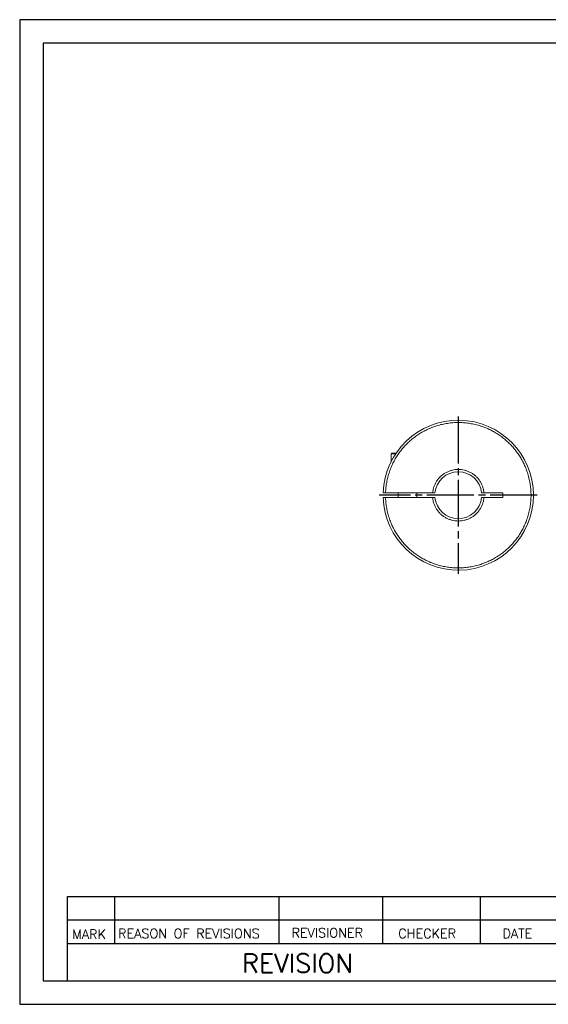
# Model space of a CAD drawing. Extents: x 10 to 307, y 10 to 220.
# Tile 1 of 3: x 10 to 123, y 10 to 220. Entities that reach past the tile are written whole.
import ezdxf

# ---------------------------------------------------------------- set-up
doc = ezdxf.new("R2010")
doc.units = 0
doc.header["$LTSCALE"] = 0.5
doc.header["$MEASUREMENT"] = 0
doc.linetypes.add('CENTER', pattern=[27, 20, -2, 3, -2])
doc.layers.get('0').update_dxf_attribs({"linetype": 'CONTINUOUS'})
doc.styles.get("Standard").update_dxf_attribs({"font": 'romans.shx', "bigfont": 'whgtxt.shx'})

msp = doc.modelspace()

# ---------------------------------------------------------------- linework, layer by layer
for p, q in [((307, 220), (10, 220)), ((10, 220), (10, 10)), ((302, 215), (15, 215)), ((15, 215), (15, 15)), ((20.1963, 15), (20.1963, 33)), ((20.1963, 33), (125, 33)), ((30.1963, 33), (30.1963, 23)), ((65.2416, 33), (65.2416, 23)), ((87.2739, 33), (87.2739, 23)), ((108.0991, 33), (108.0991, 23)), ((20.1963, 28), (125, 28)), ((20.1963, 23), (125, 23)), ((15, 15), (302, 15)), ((10, 10), (307, 10))]:
    msp.add_line(p, q)
at = {"color": 1, "linetype": 'CENTER'}
for p, q in [((103.4509, 135.3794), (103.4509, 101.7794)), ((120.2509, 118.5794), (86.6153, 118.5794))]:
    msp.add_line(p, q, dxfattribs=at)
at = {"color": 7, "linetype": 'Continuous', "lineweight": 15}
for p, q in [((89.1501, 127.3794), (89.1501, 125.7564)), ((90.0874, 127.3794), (89.1501, 127.3794)), ((87.4579, 119.0794), (87.9581, 119.0794)), ((87.9581, 118.0794), (87.4579, 118.0794)), ((87.9581, 119.0794), (97.9729, 119.0794)), ((97.9729, 118.0794), (87.9581, 118.0794)), ((90.6501, 119.0794), (90.6501, 118.0794)), ((94.6501, 118.0794), (94.6501, 119.0794)), ((97.9729, 119.0794), (98.4751, 119.0794)), ((98.4751, 118.0794), (97.9729, 118.0794)), ((98.4751, 118.0794), (98.466, 118.0794)), ((108.425, 119.0794), (108.9273, 119.0794)), ((108.9273, 118.0794), (108.425, 118.0794)), ((112.9501, 119.0794), (108.9273, 119.0794)), ((108.9273, 118.0794), (112.9501, 118.0794)), ((112.9501, 119.0794), (112.9501, 118.0794))]:
    msp.add_line(p, q, dxfattribs=at)
for centre, radius, start, end in [((103.4501, 118.5794), 16, 181.790785, 178.209215), ((89.3501, 127.3794), 0.2, 90, 180), ((103.4501, 118.5794), 5, 5.73917, 174.26083), ((103.4501, 118.5794), 5, 185.73917, 354.26083)]:
    msp.add_arc(centre, radius, start, end, dxfattribs=at)
for points, knots in [([(87.9581, 119.0794), (87.9781, 119.4539), (88.0179, 120.2025), (88.1824, 121.3276), (88.4278, 122.4591), (88.7662, 123.5904), (89.1753, 124.6532), (89.6365, 125.6361), (90.137, 126.5401), (90.7007, 127.4147), (91.3257, 128.2554), (92.0113, 129.057), (92.75, 129.81), (93.5378, 130.5114), (94.3716, 131.1575), (95.2416, 131.7411), (96.1424, 132.2618), (97.0695, 132.718), (98.0737, 133.1311), (99.155, 133.4885), (100.3014, 133.7713), (101.4435, 133.9631), (102.5753, 134.0685), (103.7002, 134.0909), (104.8238, 134.0322), (105.9515, 133.8904), (107.0868, 133.662), (108.2236, 133.3423), (109.2928, 132.9502), (110.2831, 132.5049), (111.1951, 132.0191), (112.0786, 131.4696), (112.9293, 130.8583), (113.7419, 130.1857), (114.5066, 129.4592), (115.2207, 128.6828), (115.8801, 127.8595), (116.4777, 126.9991), (117.0129, 126.1068), (117.4839, 125.1871), (117.9132, 124.1898), (118.288, 123.1144), (118.5893, 121.9727), (118.7995, 120.8338), (118.9231, 119.7039), (118.9636, 118.5795), (118.9231, 117.4551), (118.7995, 116.3253), (118.5894, 115.1864), (118.2881, 114.0446), (117.9133, 112.9692), (117.4841, 111.9719), (117.013, 111.0522), (116.4779, 110.1599), (115.8803, 109.2994), (115.2209, 108.4761), (114.5068, 107.6998), (113.7421, 106.9733), (112.9296, 106.3007), (112.0788, 105.6893), (111.1953, 105.1397), (110.2834, 104.6539), (109.2931, 104.2086), (108.2239, 103.8165), (107.0872, 103.4969), (105.9519, 103.2684), (104.8241, 103.1265), (103.7005, 103.0679), (102.5755, 103.0902), (101.4439, 103.1956), (100.3017, 103.3873), (99.1553, 103.6701), (98.074, 104.0275), (97.0698, 104.4406), (96.1427, 104.8968), (95.2419, 105.4174), (94.3719, 106.0011), (93.538, 106.6471), (92.7503, 107.3485), (92.0115, 108.1014), (91.3259, 108.903), (90.7008, 109.7438), (90.1372, 110.6183), (89.6367, 111.5223), (89.1754, 112.5053), (88.7662, 113.5681), (88.4279, 114.6994), (88.1824, 115.8309), (88.0179, 116.9561), (87.9781, 117.7047), (87.9581, 118.0794)], [0, 0, 0, 0, 0.0116716, 0.02332603, 0.03534955, 0.04768717, 0.06004658, 0.07076619, 0.08146435, 0.09218884, 0.10313186, 0.11405197, 0.12499997, 0.13594299, 0.1468631, 0.1578111, 0.1685307, 0.17922887, 0.18995335, 0.20230751, 0.21464688, 0.22667304, 0.23832703, 0.24999997, 0.26166759, 0.27332336, 0.28534956, 0.29768718, 0.3100466, 0.3207662, 0.33146437, 0.34218885, 0.35313187, 0.36405198, 0.37499998, 0.385943, 0.39686311, 0.40781111, 0.41853072, 0.42922888, 0.43995337, 0.45230753, 0.4646469, 0.47667305, 0.48832704, 0.49999999, 0.5116676, 0.52332337, 0.53534958, 0.54768719, 0.56004661, 0.57076621, 0.58146438, 0.59218886, 0.60313188, 0.61405199, 0.62499999, 0.63594302, 0.64686312, 0.65781112, 0.66853073, 0.6792289, 0.68995338, 0.70230754, 0.71464691, 0.72667307, 0.73832705, 0.75, 0.76166762, 0.77332338, 0.78534959, 0.79768721, 0.81004662, 0.82076623, 0.83146439, 0.84218888, 0.8531319, 0.86405201, 0.87500001, 0.88594303, 0.89686314, 0.90781114, 0.91853074, 0.92922891, 0.93995339, 0.95230755, 0.96464692, 0.97667218, 0.98832572, 1, 1, 1, 1]), ([(90.2346, 127.5794), (90.1143, 127.5794), (89.845, 127.5794), (89.6013, 127.5794), (89.4452, 127.5794), (89.3647, 127.5794), (89.355, 127.5794), (89.3501, 127.5794)], [0, 0, 0, 0, 0.22096257, 0.49444968, 0.6635119, 0.83112881, 1, 1, 1, 1]), ([(108.9273, 119.0794), (108.9001, 119.2964), (108.8459, 119.729), (108.6671, 120.3604), (108.4145, 120.9789), (108.0789, 121.5773), (107.6597, 122.1425), (107.1685, 122.6525), (106.616, 123.0953), (106.0151, 123.4615), (105.3886, 123.741), (104.7496, 123.9377), (104.1045, 124.0541), (103.4502, 124.092), (102.796, 124.0542), (102.1509, 123.9377), (101.5119, 123.7411), (100.8853, 123.4616), (100.2844, 123.0955), (99.7318, 122.6527), (99.2407, 122.1427), (98.8214, 121.5776), (98.4858, 120.9791), (98.233, 120.3606), (98.0542, 119.7292), (98, 119.2965), (97.9729, 119.0794)], [0, 0, 0, 0, 0.04029676, 0.08029901, 0.12058194, 0.16329378, 0.2064628, 0.24999938, 0.29350811, 0.33667652, 0.37941681, 0.41969267, 0.45969492, 0.49999969, 0.54027554, 0.58027779, 0.62058255, 0.66329439, 0.70646342, 0.74999999, 0.79350873, 0.83667714, 0.87941743, 0.919686, 0.95968825, 1, 1, 1, 1]), ([(97.9729, 118.0794), (98, 117.8623), (98.0542, 117.4297), (98.233, 116.7983), (98.4857, 116.1798), (98.8213, 115.5814), (99.2404, 115.0162), (99.7316, 114.5062), (100.2841, 114.0634), (100.885, 113.6972), (101.5116, 113.4177), (102.1506, 113.221), (102.7956, 113.1047), (103.4499, 113.0667), (104.1042, 113.1046), (104.7492, 113.221), (105.3883, 113.4176), (106.0148, 113.6971), (106.6158, 114.0632), (107.1683, 114.506), (107.6595, 115.016), (108.0787, 115.5811), (108.4143, 116.1796), (108.6672, 116.7981), (108.8459, 117.4296), (108.9001, 117.8622), (108.9273, 118.0794)], [0, 0, 0, 0, 0.04029676, 0.08029901, 0.12058194, 0.16329378, 0.2064628, 0.24999938, 0.29350811, 0.33667652, 0.37941681, 0.41969267, 0.45969492, 0.49999969, 0.54027554, 0.58027779, 0.62058255, 0.66329439, 0.70646342, 0.74999999, 0.79350873, 0.83667714, 0.87941743, 0.919686, 0.95968825, 1, 1, 1, 1])]:
    msp.add_open_spline(points, degree=3, knots=knots, dxfattribs=at)

# ---------------------------------------------------------------- texts
for s, height, p in [('MARK', 2, (21.1824, 23.9345)), ('REASON OF REVISIONS', 2, (30.9592, 24.0975)), ('REVISIONER', 2, (67.9048, 24.2605)), ('CHECKER', 2, (90.6455, 24.0975)), ('DATE', 2, (112.8572, 24.0975)), ('REVISION', 4, (57.354, 16.762))]:
    msp.add_text(s, height=height).set_placement(p)

doc.saveas('drawing.dxf')
